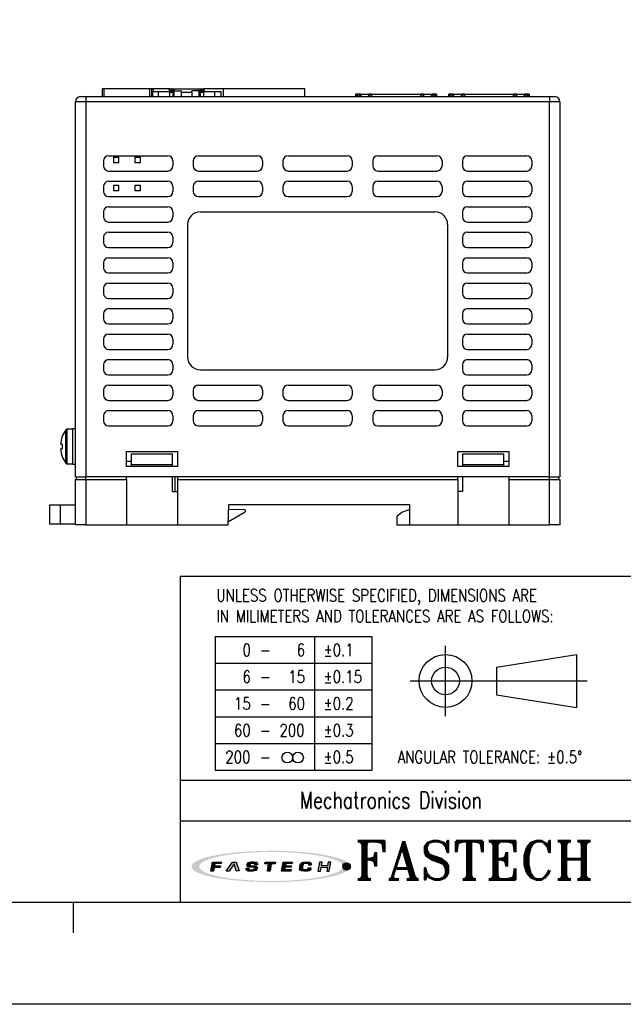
# Model space of a CAD drawing. Header units: millimetres. Extents: x 0 to 594, y 0 to 420.
# Tile 13 of 36: x 287 to 405, y 0 to 193. Entities that reach past the tile are written whole.
import ezdxf

# ---------------------------------------------------------------- set-up
doc = ezdxf.new("R2010")
doc.units = ezdxf.units.MM
for name, color, linetype in [('LAYER_2', 1, 'Continuous'), ('LAYER_4', 3, 'Continuous'), ('SHEET', 1, 'Continuous')]:
    doc.layers.add(name, color=color, linetype=linetype)
doc.styles.add('SHEET1', font='ROMANS.SHX', dxfattribs={"width": 0.8, "height": 3})
doc.styles.add('SHEET3', font='ROMANT.SHX', dxfattribs={"height": 3})

# ---------------------------------------------------------------- blocks, each defined once
blk = doc.blocks.new('AI9-BLK2')
at = {"layer": 'LAYER_4'}
h = blk.add_hatch(color=12, dxfattribs=at)
edge = h.paths.add_edge_path()
edge.add_spline(control_points=[(66.55, 0.04), (66.47, -3.47), (61.3, -5.29), (58.68, -6.3), (52.02, -8.85), (44.77, -10.01), (37.75, -11.01), (17.3, -13.9), (-3.73, -14.09), (-24.29, -12.48), (-32.92, -11.81), (-41.56, -10.77), (-50, -8.85), (-54.94, -7.73), (-60.62, -6.43), (-64.68, -3.2), (-72.98, 3.4), (-52.38, 8.29), (-49.17, 9.01), (-40.61, 10.93), (-31.83, 11.89), (-23.1, 12.57), (-12.35, 13.39), (-1.55, 13.58), (9.22, 13.28), (19.1, 13.01), (28.99, 12.31), (38.78, 10.91), (45.67, 9.92), (52.74, 8.68), (59.26, 6.13), (61.77, 5.15), (66.47, 3.35), (66.55, 0.04), (66.57, -0.81), (73.62, -0.7), (73.6, 0.04), (73.52, 3.47), (68.65, 5.38), (66.06, 6.42), (59.62, 8.99), (52.64, 10.27), (45.81, 11.35), (24.92, 14.64), (3.43, 15.05), (-17.67, 14.04), (-27.43, 13.57), (-37.19, 12.71), (-46.84, 11.15), (-53.54, 10.07), (-60.35, 8.72), (-66.65, 6.13), (-69.13, 5.11), (-73.85, 3.07), (-73.6, -0.3), (-73.35, -3.73), (-68.08, -5.64), (-65.49, -6.63), (-58.88, -9.16), (-51.78, -10.43), (-44.81, -11.49), (-34.97, -12.98), (-25.01, -13.75), (-15.06, -14.16), (5.84, -15.02), (27.14, -14.44), (47.81, -10.97), (54.18, -9.91), (60.64, -8.58), (66.64, -6.12), (69.11, -5.1), (73.53, -3.19), (73.6, 0.04), (73.62, 0.78), (66.57, 0.88), (66.55, 0.04)], knot_values=[0, 0, 0, 0, 1, 1, 1, 2, 2, 2, 3, 3, 3, 4, 4, 4, 5, 5, 5, 6, 6, 6, 7, 7, 7, 8, 8, 8, 9, 9, 9, 10, 10, 10, 11, 11, 11, 12, 12, 12, 13, 13, 13, 14, 14, 14, 15, 15, 15, 16, 16, 16, 17, 17, 17, 18, 18, 18, 19, 19, 19, 20, 20, 20, 21, 21, 21, 22, 22, 22, 23, 23, 23, 24, 24, 24, 25, 25, 25, 25], degree=3, periodic=0)
blk = doc.blocks.new('AI9-BLK1')
at = {"layer": 'LAYER_4', "color": 7}
blk.add_blockref('AI9-BLK2', (0, 0), dxfattribs=at)
blk = doc.blocks.new('AI9-BLK3')
at = {"layer": 'LAYER_2'}
for points in [[(-55.62, -4.26), (-54.05, 4.18), (-45.82, 4.14), (-46, 2.76), (-51.86, 2.78), (-52.2, 0.65), (-46.78, 0.63), (-47.03, -0.79), (-52.43, -0.79), (-53.07, -4.26)], [(-41.43, -4.23), (-35.68, 4.18), (-32.08, 4.16), (-29.54, -4.08), (-32.18, -4.07), (-34.16, 2.69), (-38.7, -4.24)], [(-5.33, 4.18), (4.29, 4.13), (4.1, 2.69), (0.39, 2.7), (-0.78, -4.23), (-3.25, -4.22), (-2.1, 2.68), (-5.61, 2.7)], [(11.44, 4.18), (19.95, 4.15), (19.77, 2.75), (13.74, 2.78), (13.37, 0.77), (19, 0.75), (18.79, -0.61), (13.1, -0.58), (12.72, -2.72), (18.69, -2.78), (18.5, -4.23), (9.92, -4.19)], [(44.98, 4.22), (43.51, -4.15), (45.99, -4.16), (46.63, -0.63), (52.32, -0.66), (51.67, -4.19), (54.08, -4.2), (55.62, 4.22), (53.12, 4.23), (52.51, 0.82), (46.85, 0.85), (47.46, 4.22)]]:
    blk.add_hatch(color=12, dxfattribs=at).paths.add_polyline_path(points)
h = blk.add_hatch(color=12, dxfattribs=at)
edge = h.paths.add_edge_path()
edge.add_spline(control_points=[(-15.18, -1.49), (-15.17, -2.88), (-16.26, -2.92), (-17.48, -2.91), (-17.73, -2.91), (-18.24, -2.91), (-18.48, -2.91), (-20.03, -2.91), (-20.43, -2.67), (-20.43, -2.11), (-20.43, -1.93), (-20.39, -1.43), (-20.39, -1.43), (-20.39, -1.43), (-22.85, -1.42), (-22.85, -1.42), (-22.85, -1.42), (-22.93, -2.33), (-22.93, -2.51), (-22.94, -3.92), (-21.29, -4.26), (-19.83, -4.26), (-19.53, -4.26), (-17.1, -4.26), (-16.88, -4.26), (-14.06, -4.27), (-12.8, -3.15), (-12.77, -1.8), (-12.77, -1.69), (-12.77, -1.1), (-12.77, -0.99), (-12.76, 0.23), (-14.1, 0.72), (-16.12, 0.73), (-16.28, 0.73), (-17.51, 0.74), (-17.69, 0.74), (-19.07, 0.74), (-19.71, 0.89), (-19.62, 1.87), (-19.53, 2.85), (-18.39, 2.89), (-17.8, 2.88), (-17.56, 2.88), (-16.49, 2.86), (-16.24, 2.86), (-15.03, 2.86), (-14.84, 2.56), (-14.84, 2.26), (-14.84, 2.08), (-14.87, 1.65), (-14.87, 1.65), (-14.87, 1.65), (-12.34, 1.64), (-12.34, 1.64), (-12.34, 1.64), (-12.31, 2.6), (-12.31, 2.81), (-12.3, 3.92), (-14.12, 4.29), (-15.71, 4.3), (-16.79, 4.3), (-17.92, 4.31), (-18.15, 4.31), (-20.37, 4.32), (-21.99, 3.64), (-22.13, 2.05), (-22.13, 1.8), (-22.14, 1.34), (-22.14, 1.07), (-22.18, -0.13), (-20.69, -0.62), (-19.2, -0.63), (-18.95, -0.63), (-17.3, -0.65), (-17.1, -0.65), (-15.53, -0.66), (-15.18, -1.05), (-15.18, -1.49)], knot_values=[0, 0, 0, 0, 1, 1, 1, 2, 2, 2, 3, 3, 3, 4, 4, 4, 5, 5, 5, 6, 6, 6, 7, 7, 7, 8, 8, 8, 9, 9, 9, 10, 10, 10, 11, 11, 11, 12, 12, 12, 13, 13, 13, 14, 14, 14, 15, 15, 15, 16, 16, 16, 17, 17, 17, 18, 18, 18, 19, 19, 19, 20, 20, 20, 21, 21, 21, 22, 22, 22, 23, 23, 23, 24, 24, 24, 25, 25, 25, 26, 26, 26, 26], degree=3, periodic=0)
h = blk.add_hatch(color=12, dxfattribs=at)
edge = h.paths.add_edge_path()
edge.add_spline(control_points=[(35.01, 1.37), (35.01, 1.37), (37.4, 1.35), (37.4, 1.35), (37.4, 1.35), (37.48, 2.05), (37.5, 2.36), (37.52, 3.09), (37.29, 4.2), (34.47, 4.21), (34.22, 4.21), (32.17, 4.22), (31.64, 4.23), (28.52, 4.26), (27.38, 2.7), (27.18, 1.52), (27.09, 0.99), (26.79, -0.63), (26.7, -1.24), (26.49, -2.64), (26.59, -4.28), (30.08, -4.3), (30.54, -4.3), (31.67, -4.32), (32.16, -4.32), (34.87, -4.33), (36.6, -3.96), (36.89, -2.28), (36.95, -1.9), (37.04, -1.14), (37.04, -1.14), (37.04, -1.14), (34.65, -1.13), (34.65, -1.13), (34.65, -1.13), (34.59, -1.59), (34.56, -1.7), (34.4, -2.49), (33.79, -2.8), (32.5, -2.79), (32.23, -2.79), (31.16, -2.8), (30.81, -2.8), (29.41, -2.79), (29.06, -2.29), (29.16, -1.43), (29.22, -1.02), (29.47, 0.68), (29.54, 1.09), (29.78, 2.5), (30.67, 2.82), (31.73, 2.84), (32.16, 2.83), (33.4, 2.83), (33.67, 2.83), (34.67, 2.82), (35.1, 2.47), (35.05, 1.94), (35.03, 1.73), (35.01, 1.37), (35.01, 1.37)], knot_values=[0, 0, 0, 0, 1, 1, 1, 2, 2, 2, 3, 3, 3, 4, 4, 4, 5, 5, 5, 6, 6, 6, 7, 7, 7, 8, 8, 8, 9, 9, 9, 10, 10, 10, 11, 11, 11, 12, 12, 12, 13, 13, 13, 14, 14, 14, 15, 15, 15, 16, 16, 16, 17, 17, 17, 18, 18, 18, 19, 19, 19, 20, 20, 20, 20], degree=3, periodic=0)
at = {"layer": 'LAYER_2', "color": 12}
for points in [[(-55.62, -4.26), (-54.05, 4.18), (-45.82, 4.14), (-46, 2.76), (-51.86, 2.78), (-52.2, 0.65), (-46.78, 0.63), (-47.03, -0.79), (-52.43, -0.79), (-53.07, -4.26)], [(-41.43, -4.23), (-35.68, 4.18), (-32.08, 4.16), (-29.54, -4.08), (-32.18, -4.07), (-34.16, 2.69), (-38.7, -4.24)], [(-5.33, 4.18), (4.29, 4.13), (4.1, 2.69), (0.39, 2.7), (-0.78, -4.23), (-3.25, -4.22), (-2.1, 2.68), (-5.61, 2.7)], [(11.44, 4.18), (19.95, 4.15), (19.77, 2.75), (13.74, 2.78), (13.37, 0.77), (19, 0.75), (18.79, -0.61), (13.1, -0.58), (12.72, -2.72), (18.69, -2.78), (18.5, -4.23), (9.92, -4.19)], [(44.98, 4.22), (43.51, -4.15), (45.99, -4.16), (46.63, -0.63), (52.32, -0.66), (51.67, -4.19), (54.08, -4.2), (55.62, 4.22), (53.12, 4.23), (52.51, 0.82), (46.85, 0.85), (47.46, 4.22)]]:
    blk.add_lwpolyline(points, close=True, dxfattribs=at)
for points, knots in [([(-15.18, -1.49), (-15.17, -2.88), (-16.26, -2.92), (-17.48, -2.91), (-17.73, -2.91), (-18.24, -2.91), (-18.48, -2.91), (-20.03, -2.91), (-20.43, -2.67), (-20.43, -2.11), (-20.43, -1.93), (-20.39, -1.43), (-20.39, -1.43), (-20.39, -1.43), (-22.85, -1.42), (-22.85, -1.42), (-22.85, -1.42), (-22.93, -2.33), (-22.93, -2.51), (-22.94, -3.92), (-21.29, -4.26), (-19.83, -4.26), (-19.53, -4.26), (-17.1, -4.26), (-16.88, -4.26), (-14.06, -4.27), (-12.8, -3.15), (-12.77, -1.8), (-12.77, -1.69), (-12.77, -1.1), (-12.77, -0.99), (-12.76, 0.23), (-14.1, 0.72), (-16.12, 0.73), (-16.28, 0.73), (-17.51, 0.74), (-17.69, 0.74), (-19.07, 0.74), (-19.71, 0.89), (-19.62, 1.87), (-19.53, 2.85), (-18.39, 2.89), (-17.8, 2.88), (-17.56, 2.88), (-16.49, 2.86), (-16.24, 2.86), (-15.03, 2.86), (-14.84, 2.56), (-14.84, 2.26), (-14.84, 2.08), (-14.87, 1.65), (-14.87, 1.65), (-14.87, 1.65), (-12.34, 1.64), (-12.34, 1.64), (-12.34, 1.64), (-12.31, 2.6), (-12.31, 2.81), (-12.3, 3.92), (-14.12, 4.29), (-15.71, 4.3), (-16.79, 4.3), (-17.92, 4.31), (-18.15, 4.31), (-20.37, 4.32), (-21.99, 3.64), (-22.13, 2.05), (-22.13, 1.8), (-22.14, 1.34), (-22.14, 1.07), (-22.18, -0.13), (-20.69, -0.62), (-19.2, -0.63), (-18.95, -0.63), (-17.3, -0.65), (-17.1, -0.65), (-15.53, -0.66), (-15.18, -1.05), (-15.18, -1.49)], [0, 0, 0, 0, 1, 1, 1, 2, 2, 2, 3, 3, 3, 4, 4, 4, 5, 5, 5, 6, 6, 6, 7, 7, 7, 8, 8, 8, 9, 9, 9, 10, 10, 10, 11, 11, 11, 12, 12, 12, 13, 13, 13, 14, 14, 14, 15, 15, 15, 16, 16, 16, 17, 17, 17, 18, 18, 18, 19, 19, 19, 20, 20, 20, 21, 21, 21, 22, 22, 22, 23, 23, 23, 24, 24, 24, 25, 25, 25, 26, 26, 26, 26]), ([(35.01, 1.37), (35.01, 1.37), (37.4, 1.35), (37.4, 1.35), (37.4, 1.35), (37.48, 2.05), (37.5, 2.36), (37.52, 3.09), (37.29, 4.2), (34.47, 4.21), (34.22, 4.21), (32.17, 4.22), (31.64, 4.23), (28.52, 4.26), (27.38, 2.7), (27.18, 1.52), (27.09, 0.99), (26.79, -0.63), (26.7, -1.24), (26.49, -2.64), (26.59, -4.28), (30.08, -4.3), (30.54, -4.3), (31.67, -4.32), (32.16, -4.32), (34.87, -4.33), (36.6, -3.96), (36.89, -2.28), (36.95, -1.9), (37.04, -1.14), (37.04, -1.14), (37.04, -1.14), (34.65, -1.13), (34.65, -1.13), (34.65, -1.13), (34.59, -1.59), (34.56, -1.7), (34.4, -2.49), (33.79, -2.8), (32.5, -2.79), (32.23, -2.79), (31.16, -2.8), (30.81, -2.8), (29.41, -2.79), (29.06, -2.29), (29.16, -1.43), (29.22, -1.02), (29.47, 0.68), (29.54, 1.09), (29.78, 2.5), (30.67, 2.82), (31.73, 2.84), (32.16, 2.83), (33.4, 2.83), (33.67, 2.83), (34.67, 2.82), (35.1, 2.47), (35.05, 1.94), (35.03, 1.73), (35.01, 1.37), (35.01, 1.37)], [0, 0, 0, 0, 1, 1, 1, 2, 2, 2, 3, 3, 3, 4, 4, 4, 5, 5, 5, 6, 6, 6, 7, 7, 7, 8, 8, 8, 9, 9, 9, 10, 10, 10, 11, 11, 11, 12, 12, 12, 13, 13, 13, 14, 14, 14, 15, 15, 15, 16, 16, 16, 17, 17, 17, 18, 18, 18, 19, 19, 19, 20, 20, 20, 20])]:
    blk.add_open_spline(points, degree=3, knots=knots, dxfattribs=at)

msp = doc.modelspace()

# ---------------------------------------------------------------- hatches: boundary and pattern name
h = msp.add_hatch(color=1)
edge = h.paths.add_edge_path()
edge.add_arc((350.6547, 27.0526), 0.7263, 0, 360)

# ---------------------------------------------------------------- linework, layer by layer
for p, q in [((298.4768, 178.0952), (299.4768, 178.0952)), ((299.4768, 178.0952), (390.4768, 178.0952)), ((299.4768, 178.0952), (299.4768, 177.0952)), ((303.0768, 179.5952), (302.7768, 179.5952)), ((302.7768, 178.0952), (302.7768, 179.5952)), ((312.0768, 179.5952), (303.0768, 179.5952)), ((303.0768, 178.0952), (303.0768, 179.5952)), ((312.3768, 179.5952), (312.0768, 179.5952)), ((312.0768, 178.0952), (312.0768, 179.5952)), ((312.3768, 179.5952), (312.3768, 178.0952)), ((312.7767, 179.5952), (312.3768, 179.5952)), ((312.5768, 179.0952), (312.5768, 178.0952)), ((312.5768, 179.0952), (313.7768, 179.0952)), ((312.7767, 179.0952), (312.7767, 179.5952)), ((316.0518, 179.5952), (312.7767, 179.5952)), ((313.7768, 178.0952), (313.7768, 179.0952)), ((313.7768, 179.0952), (315.9268, 179.0952)), ((315.8518, 179.3952), (316.0518, 179.5952)), ((315.8518, 179.3952), (315.8518, 179.2952)), ((315.8518, 179.2952), (316.5518, 179.2952)), ((315.8518, 179.2952), (315.8518, 179.0952)), ((315.9268, 179.0952), (315.9268, 178.0952)), ((315.9268, 179.0952), (316.6518, 179.0952)), ((315.9268, 178.9952), (316.6518, 178.9952)), ((316.0518, 179.5952), (316.1518, 179.5952)), ((316.5518, 179.2952), (316.1518, 179.5952)), ((316.5518, 179.2952), (316.6518, 179.2202)), ((316.6518, 179.0952), (316.6518, 179.2202)), ((316.6518, 179.2202), (316.8518, 179.2202)), ((316.6518, 178.9952), (316.6518, 179.0952)), ((316.6518, 178.0952), (316.6518, 178.9952)), ((316.8518, 179.2202), (316.8518, 179.5952)), ((316.8518, 179.5952), (321.7018, 179.5952)), ((316.8518, 179.2202), (318.2768, 179.2202)), ((316.8518, 178.0952), (316.8518, 179.2202)), ((318.2768, 178.9952), (318.2768, 179.2202)), ((318.2768, 178.9952), (320.2768, 178.9952)), ((318.2768, 178.0952), (318.2768, 178.9952)), ((321.7018, 179.2202), (320.2768, 179.2202)), ((320.2768, 178.9952), (320.2768, 179.2202)), ((320.2768, 178.9952), (320.2768, 178.0952)), ((321.7018, 179.2202), (321.7018, 179.5952)), ((321.9018, 179.2202), (321.7018, 179.2202)), ((321.7018, 179.2202), (321.7018, 178.0952)), ((321.9018, 179.2202), (322.0018, 179.2952)), ((321.9018, 179.2202), (321.9018, 179.0952)), ((321.9018, 179.0952), (321.9018, 178.9952)), ((321.9018, 179.0952), (322.6268, 179.0952)), ((321.9018, 178.9952), (322.6268, 178.9952)), ((321.9018, 178.9952), (321.9018, 178.0952)), ((322.4018, 179.5952), (322.0018, 179.2952)), ((322.0018, 179.2952), (322.7018, 179.2952)), ((322.4018, 179.5952), (322.5018, 179.5952)), ((322.7018, 179.3952), (322.5018, 179.5952)), ((326.4768, 179.5952), (322.5582, 179.5952)), ((322.6268, 178.0952), (322.6268, 179.0952)), ((322.6268, 179.0952), (324.7768, 179.0952)), ((322.7018, 179.3952), (322.7018, 179.2952)), ((322.7018, 179.2952), (322.7018, 179.0952)), ((324.7768, 179.0952), (324.7768, 178.0952)), ((324.7768, 179.0952), (325.9768, 179.0952)), ((325.9768, 179.0952), (325.9768, 178.0952)), ((326.4768, 179.5952), (326.4768, 178.0952)), ((342.4768, 179.5952), (326.4768, 179.5952)), ((342.4768, 178.0952), (342.4768, 179.5952)), ((353.3912, 178.5952), (352.4768, 178.5952)), ((352.4768, 178.0952), (352.4768, 178.5952)), ((352.6434, 178.0952), (352.8961, 178.4288)), ((352.6546, 178.4174), (353.4321, 178.4174)), ((352.6546, 178.0952), (352.6546, 178.4174)), ((352.6546, 178.2703), (352.7696, 178.4174)), ((352.7308, 178.0952), (352.7308, 178.2085)), ((353.4388, 178.3381), (353.196, 178.0952)), ((353.3912, 178.4936), (353.3912, 178.5952)), ((353.3912, 178.5952), (353.4156, 178.5952)), ((353.3912, 178.4936), (353.4156, 178.4936)), ((353.4156, 178.5952), (353.4156, 178.4936)), ((353.4156, 178.5952), (355.0177, 178.5952)), ((353.4626, 178.0952), (353.4286, 178.5128)), ((355.0047, 178.5128), (353.4286, 178.5128)), ((353.4286, 178.5128), (353.4286, 178.4583)), ((354.975, 178.0952), (355.0047, 178.4583)), ((355.0014, 178.4174), (355.5502, 178.4174)), ((355.0047, 178.4583), (355.0047, 178.5128)), ((355.0177, 178.5952), (355.0177, 178.4936)), ((355.0177, 178.5952), (355.0422, 178.5952)), ((355.0177, 178.4936), (355.0422, 178.4936)), ((355.0422, 178.5952), (355.0422, 178.4936)), ((355.5502, 178.5952), (355.0422, 178.5952)), ((355.5502, 178.5952), (355.5502, 178.0952)), ((355.5502, 178.5952), (365.2022, 178.5952)), ((365.2022, 178.0952), (365.2022, 178.5952)), ((365.7102, 178.5952), (365.2022, 178.5952)), ((365.2022, 178.4174), (365.7511, 178.4174)), ((365.7102, 178.4936), (365.7102, 178.5952)), ((365.7102, 178.5952), (365.7346, 178.5952)), ((365.7102, 178.4936), (365.7346, 178.4936)), ((365.7346, 178.5952), (365.7346, 178.4936)), ((365.7346, 178.5952), (367.3367, 178.5952)), ((365.7816, 178.0952), (365.7476, 178.5128)), ((367.3237, 178.5128), (365.7476, 178.5128)), ((365.7476, 178.5128), (365.7476, 178.4583)), ((367.294, 178.0952), (367.3237, 178.4583)), ((367.5564, 178.0952), (367.3138, 178.3377)), ((367.3204, 178.4174), (368.0978, 178.4174)), ((367.3237, 178.4583), (367.3237, 178.5128)), ((367.3367, 178.5952), (367.3367, 178.4936)), ((367.3367, 178.5952), (367.3612, 178.5952)), ((367.3367, 178.4936), (367.3612, 178.4936)), ((367.3612, 178.4936), (367.3612, 178.5952)), ((368.2756, 178.5952), (367.3612, 178.5952)), ((368.0216, 178.4174), (368.0216, 178.3594)), ((368.0216, 178.1874), (368.0216, 178.0952)), ((368.0978, 178.4174), (368.0978, 178.0952)), ((368.2756, 178.5952), (368.2756, 178.0952)), ((371.5924, 178.5952), (370.678, 178.5952)), ((370.678, 178.0952), (370.678, 178.5952)), ((370.8558, 178.1099), (371.0973, 178.4288)), ((370.8558, 178.4174), (371.6333, 178.4174)), ((370.8558, 178.0952), (370.8558, 178.4174)), ((370.8558, 178.2703), (370.9708, 178.4174)), ((370.932, 178.0952), (370.932, 178.2085)), ((371.64, 178.3381), (371.3972, 178.0952)), ((371.5924, 178.4936), (371.5924, 178.5952)), ((371.5924, 178.5952), (371.6168, 178.5952)), ((371.5924, 178.4936), (371.6168, 178.4936)), ((371.6168, 178.5952), (371.6168, 178.4936)), ((371.6168, 178.5952), (373.2189, 178.5952)), ((371.6638, 178.0952), (371.6298, 178.5128)), ((373.2059, 178.5128), (371.6298, 178.5128)), ((371.6298, 178.5128), (371.6298, 178.4583)), ((373.1762, 178.0952), (373.2059, 178.4583)), ((373.2026, 178.4174), (373.7514, 178.4174)), ((373.2059, 178.4583), (373.2059, 178.5128)), ((373.2189, 178.5952), (373.2189, 178.4936)), ((373.2189, 178.5952), (373.2434, 178.5952)), ((373.2189, 178.4936), (373.2434, 178.4936)), ((373.2434, 178.5952), (373.2434, 178.4936)), ((373.7514, 178.5952), (373.2434, 178.5952)), ((373.7514, 178.5952), (373.7514, 178.0952)), ((373.7514, 178.5952), (383.4034, 178.5952)), ((383.4034, 178.0952), (383.4034, 178.5952)), ((383.9114, 178.5952), (383.4034, 178.5952)), ((383.4034, 178.4174), (383.9523, 178.4174)), ((383.9114, 178.4936), (383.9114, 178.5952)), ((383.9114, 178.5952), (383.9358, 178.5952)), ((383.9114, 178.4936), (383.9358, 178.4936)), ((383.9358, 178.5952), (383.9358, 178.4936)), ((383.9358, 178.5952), (385.5379, 178.5952)), ((383.9828, 178.0952), (383.9488, 178.5128)), ((385.5249, 178.5128), (383.9488, 178.5128)), ((383.9488, 178.5128), (383.9488, 178.4583)), ((385.4952, 178.0952), (385.5249, 178.4583)), ((385.7576, 178.0952), (385.515, 178.3377)), ((385.5216, 178.4174), (386.299, 178.4174)), ((385.5249, 178.4583), (385.5249, 178.5128)), ((385.5379, 178.5952), (385.5379, 178.4936)), ((385.5379, 178.5952), (385.5624, 178.5952)), ((385.5379, 178.4936), (385.5624, 178.4936)), ((385.5624, 178.4936), (385.5624, 178.5952)), ((386.4768, 178.5952), (385.5624, 178.5952)), ((386.2228, 178.4174), (386.2228, 178.3594)), ((386.2228, 178.1874), (386.2228, 178.0952)), ((386.299, 178.4174), (386.299, 178.0952)), ((386.4768, 178.5952), (386.4768, 178.0952)), ((390.4768, 178.0952), (391.4768, 178.0952)), ((390.4768, 178.0952), (390.4768, 177.0952)), ((299.4768, 177.0952), (297.4768, 177.0952)), ((297.4768, 103.4952), (297.4768, 177.0952)), ((299.4768, 177.0952), (299.4768, 103.4952)), ((390.4768, 177.0952), (299.4768, 177.0952)), ((392.4768, 177.0952), (390.4768, 177.0952)), ((390.4768, 103.4952), (390.4768, 177.0952)), ((392.4768, 177.0952), (392.4768, 103.4952)), ((303.9767, 166.4952), (315.5768, 166.4952)), ((304.9418, 166.2302), (304.9418, 165.1602)), ((304.9418, 166.2302), (306.0118, 166.2302)), ((306.0118, 165.1602), (306.0118, 166.2302)), ((309.1418, 166.2302), (309.1418, 165.1602)), ((309.1418, 166.2302), (310.2118, 166.2302)), ((310.2118, 165.1602), (310.2118, 166.2302)), ((321.5768, 166.4952), (333.1768, 166.4952)), ((339.1768, 166.4952), (350.7768, 166.4952)), ((356.7768, 166.4952), (368.3768, 166.4952)), ((374.3768, 166.4952), (385.9768, 166.4952)), ((302.9768, 165.4952), (302.9768, 164.4952)), ((304.9418, 165.1602), (306.0118, 165.1602)), ((309.1418, 165.1602), (310.2118, 165.1602)), ((316.5768, 165.4952), (316.5768, 164.4952)), ((320.5768, 165.4952), (320.5768, 164.4952)), ((334.1768, 165.4952), (334.1768, 164.4952)), ((338.1768, 165.4952), (338.1768, 164.4952)), ((351.7768, 165.4952), (351.7768, 164.4952)), ((355.7768, 165.4952), (355.7768, 164.4952)), ((369.3768, 165.4952), (369.3768, 164.4952)), ((373.3768, 165.4952), (373.3768, 164.4952)), ((386.9768, 165.4952), (386.9768, 164.4952)), ((303.9767, 163.4952), (315.5768, 163.4952)), ((321.5768, 163.4952), (333.1768, 163.4952)), ((339.1768, 163.4952), (350.7768, 163.4952)), ((356.7768, 163.4952), (368.3768, 163.4952)), ((374.3768, 163.4952), (385.9768, 163.4952)), ((302.9768, 160.4952), (302.9768, 159.4952)), ((303.9767, 161.4952), (315.5768, 161.4952)), ((304.9418, 160.7302), (304.9418, 159.6602)), ((304.9418, 160.7302), (306.0118, 160.7302)), ((306.0118, 159.6602), (306.0118, 160.7302)), ((309.1418, 160.7302), (309.1418, 159.6602)), ((309.1418, 160.7302), (310.2118, 160.7302)), ((310.2118, 159.6602), (310.2118, 160.7302)), ((316.5768, 160.4952), (316.5768, 159.4952)), ((320.5768, 160.4952), (320.5768, 159.4952)), ((321.5768, 161.4952), (333.1768, 161.4952)), ((334.1768, 160.4952), (334.1768, 159.4952)), ((338.1768, 160.4952), (338.1768, 159.4952)), ((339.1768, 161.4952), (350.7768, 161.4952)), ((351.7768, 160.4952), (351.7768, 159.4952)), ((355.7768, 160.4952), (355.7768, 159.4952)), ((356.7768, 161.4952), (368.3768, 161.4952)), ((369.3768, 160.4952), (369.3768, 159.4952)), ((373.3768, 160.4952), (373.3768, 159.4952)), ((374.3768, 161.4952), (385.9768, 161.4952)), ((386.9768, 160.4952), (386.9768, 159.4952)), ((303.9767, 158.4952), (315.5768, 158.4952)), ((304.9418, 159.6602), (306.0118, 159.6602)), ((309.1418, 159.6602), (310.2118, 159.6602)), ((321.5768, 158.4952), (333.1768, 158.4952)), ((339.1768, 158.4952), (350.7768, 158.4952)), ((356.7768, 158.4952), (368.3768, 158.4952)), ((374.3768, 158.4952), (385.9768, 158.4952)), ((303.9767, 156.4952), (315.5768, 156.4952)), ((374.3768, 156.4952), (385.9768, 156.4952)), ((302.9768, 155.4952), (302.9768, 154.4952)), ((316.5768, 155.4952), (316.5768, 154.4952)), ((321.9768, 155.4952), (367.9768, 155.4952)), ((373.3768, 155.4952), (373.3768, 154.4952)), ((386.9768, 155.4952), (386.9768, 154.4952)), ((303.9767, 153.4952), (315.5768, 153.4952)), ((319.4768, 152.9952), (319.4768, 126.9952)), ((370.4768, 152.9952), (370.4768, 126.9952)), ((374.3768, 153.4952), (385.9768, 153.4952)), ((303.9767, 151.4952), (315.5768, 151.4952)), ((374.3768, 151.4952), (385.9768, 151.4952)), ((302.9768, 150.4952), (302.9768, 149.4952)), ((316.5768, 150.4952), (316.5768, 149.4952)), ((373.3768, 150.4952), (373.3768, 149.4952)), ((386.9768, 150.4952), (386.9768, 149.4952)), ((303.9767, 148.4952), (315.5768, 148.4952)), ((374.3768, 148.4952), (385.9768, 148.4952)), ((302.9768, 145.4952), (302.9768, 144.4952)), ((303.9767, 146.4952), (315.5768, 146.4952)), ((316.5768, 145.4952), (316.5768, 144.4952)), ((373.3768, 145.4952), (373.3768, 144.4952)), ((374.3768, 146.4952), (385.9768, 146.4952)), ((386.9768, 145.4952), (386.9768, 144.4952)), ((303.9767, 143.4952), (315.5768, 143.4952)), ((374.3768, 143.4952), (385.9768, 143.4952)), ((303.9767, 141.4952), (315.5768, 141.4952)), ((374.3768, 141.4952), (385.9768, 141.4952)), ((302.9768, 140.4952), (302.9768, 139.4952)), ((316.5768, 140.4952), (316.5768, 139.4952)), ((373.3768, 140.4952), (373.3768, 139.4952)), ((386.9768, 140.4952), (386.9768, 139.4952)), ((303.9767, 138.4952), (315.5768, 138.4952)), ((374.3768, 138.4952), (385.9768, 138.4952)), ((302.9768, 135.4952), (302.9768, 134.4952)), ((303.9767, 136.4952), (315.5768, 136.4952)), ((316.5768, 135.4952), (316.5768, 134.4952)), ((373.3768, 135.4952), (373.3768, 134.4952)), ((374.3768, 136.4952), (385.9768, 136.4952)), ((386.9768, 135.4952), (386.9768, 134.4952)), ((303.9767, 133.4952), (315.5768, 133.4952)), ((374.3768, 133.4952), (385.9768, 133.4952)), ((303.9767, 131.4952), (315.5768, 131.4952)), ((374.3768, 131.4952), (385.9768, 131.4952)), ((302.9768, 130.4952), (302.9768, 129.4952)), ((316.5768, 130.4952), (316.5768, 129.4952)), ((373.3768, 130.4952), (373.3768, 129.4952)), ((386.9768, 130.4952), (386.9768, 129.4952)), ((303.9767, 128.4952), (315.5768, 128.4952)), ((374.3768, 128.4952), (385.9768, 128.4952)), ((303.9767, 126.4952), (315.5768, 126.4952)), ((374.3768, 126.4952), (385.9768, 126.4952)), ((302.9768, 125.4952), (302.9768, 124.4952)), ((316.5768, 125.4952), (316.5768, 124.4952)), ((321.9768, 124.4952), (367.9768, 124.4952)), ((373.3768, 125.4952), (373.3768, 124.4952)), ((386.9768, 125.4952), (386.9768, 124.4952)), ((303.9767, 123.4952), (315.5768, 123.4952)), ((374.3768, 123.4952), (385.9768, 123.4952)), ((302.9768, 120.4952), (302.9768, 119.4952)), ((303.9767, 121.4952), (315.5768, 121.4952)), ((316.5768, 120.4952), (316.5768, 119.4952)), ((320.5768, 120.4952), (320.5768, 119.4952)), ((321.5768, 121.4952), (333.1768, 121.4952)), ((334.1768, 120.4952), (334.1768, 119.4952)), ((338.1768, 120.4952), (338.1768, 119.4952)), ((339.1768, 121.4952), (350.7768, 121.4952)), ((351.7768, 120.4952), (351.7768, 119.4952)), ((355.7768, 120.4952), (355.7768, 119.4952)), ((356.7768, 121.4952), (368.3768, 121.4952)), ((369.3768, 120.4952), (369.3768, 119.4952)), ((373.3768, 120.4952), (373.3768, 119.4952)), ((374.3768, 121.4952), (385.9768, 121.4952)), ((386.9768, 120.4952), (386.9768, 119.4952)), ((303.9767, 118.4952), (315.5768, 118.4952)), ((321.5768, 118.4952), (333.1768, 118.4952)), ((339.1768, 118.4952), (350.7768, 118.4952)), ((356.7768, 118.4952), (368.3768, 118.4952)), ((374.3768, 118.4952), (385.9768, 118.4952)), ((303.9767, 116.4952), (315.5768, 116.4952)), ((321.5768, 116.4952), (333.1768, 116.4952)), ((339.1768, 116.4952), (350.7768, 116.4952)), ((356.7768, 116.4952), (368.3768, 116.4952)), ((374.3768, 116.4952), (385.9768, 116.4952)), ((302.9768, 115.4952), (302.9768, 114.4952)), ((316.5768, 115.4952), (316.5768, 114.4952)), ((320.5768, 115.4952), (320.5768, 114.4952)), ((334.1768, 115.4952), (334.1768, 114.4952)), ((338.1768, 115.4952), (338.1768, 114.4952)), ((351.7768, 115.4952), (351.7768, 114.4952)), ((355.7768, 115.4952), (355.7768, 114.4952)), ((369.3768, 115.4952), (369.3768, 114.4952)), ((373.3768, 115.4952), (373.3768, 114.4952)), ((386.9768, 115.4952), (386.9768, 114.4952)), ((295.565, 109.4452), (295.565, 112.7154)), ((296.9767, 112.8742), (295.8746, 112.8742)), ((295.8746, 109.4452), (295.8746, 112.8742)), ((296.9767, 110.177), (296.9767, 112.9952)), ((296.9767, 112.9952), (297.4768, 112.9952)), ((303.9767, 113.4952), (315.5768, 113.4952)), ((321.5768, 113.4952), (333.1768, 113.4952)), ((339.1768, 113.4952), (350.7768, 113.4952)), ((356.7768, 113.4952), (368.3768, 113.4952)), ((374.3768, 113.4952), (385.9768, 113.4952)), ((296.9767, 109.4452), (296.9767, 110.177)), ((295.565, 106.1751), (295.565, 109.4452)), ((295.8746, 106.0162), (295.8746, 109.4452)), ((296.9767, 108.7134), (296.9767, 109.4452)), ((296.9767, 105.8952), (296.9767, 108.7134)), ((307.4768, 105.4952), (307.4768, 108.4952)), ((307.4768, 108.4952), (317.4768, 108.4952)), ((317.4768, 108.4952), (317.4768, 105.4952)), ((372.4768, 105.4952), (372.4768, 108.4952)), ((372.4768, 108.4952), (382.4768, 108.4952)), ((382.4768, 108.4952), (382.4768, 105.4952)), ((308.4768, 106.4952), (307.4768, 106.4952)), ((308.4768, 105.8952), (308.4768, 107.9952)), ((308.4768, 107.9952), (316.4768, 107.9952)), ((316.4768, 105.8952), (316.4768, 107.9952)), ((373.4768, 105.8952), (373.4768, 107.9952)), ((373.4768, 107.9952), (381.4768, 107.9952)), ((381.4768, 105.8952), (381.4768, 107.9952)), ((382.4768, 106.4952), (381.4768, 106.4952)), ((295.8746, 106.0162), (296.9767, 106.0162)), ((297.4768, 105.8952), (296.9767, 105.8952)), ((317.4768, 105.4952), (307.4768, 105.4952)), ((308.4768, 105.8952), (316.4768, 105.8952)), ((308.4768, 105.4952), (308.4768, 105.8952)), ((316.4768, 105.4952), (316.4768, 105.8952)), ((382.4768, 105.4952), (372.4768, 105.4952)), ((373.4768, 105.8952), (381.4768, 105.8952)), ((373.4768, 105.4952), (373.4768, 105.8952)), ((381.4768, 105.4952), (381.4768, 105.8952)), ((297.4768, 103.4952), (299.4768, 103.4952)), ((297.4768, 94.0952), (297.4768, 102.9952)), ((297.4768, 102.9952), (299.4768, 102.9952)), ((297.6768, 102.9952), (297.6768, 103.4952)), ((299.4768, 102.9952), (299.4768, 103.4952)), ((390.4768, 103.4952), (299.4768, 103.4952)), ((299.4768, 102.9952), (299.4768, 94.0952)), ((299.4768, 102.9952), (307.4768, 102.9952)), ((307.4768, 102.9952), (307.4768, 103.4952)), ((307.4768, 102.9952), (307.4768, 94.0952)), ((316.4768, 100.5952), (316.4768, 103.4952)), ((316.9768, 103.4952), (316.9768, 100.5952)), ((317.4768, 103.4952), (317.4768, 102.9952)), ((317.4768, 102.9952), (317.4768, 94.0952)), ((317.4768, 102.9952), (372.4768, 102.9952)), ((372.4768, 102.9952), (372.4768, 103.4952)), ((372.4768, 102.9952), (372.4768, 94.0952)), ((373.4768, 100.5952), (373.4768, 103.4952)), ((382.4768, 103.4952), (382.4768, 102.9952)), ((382.4768, 102.9952), (382.4768, 94.0952)), ((382.4768, 102.9952), (390.4768, 102.9952)), ((390.4768, 102.9952), (390.4768, 103.4952)), ((390.4768, 103.4952), (392.4768, 103.4952)), ((390.4768, 94.0952), (390.4768, 102.9952)), ((390.4768, 102.9952), (392.4768, 102.9952)), ((392.2768, 102.9952), (392.2768, 103.4952)), ((392.4768, 102.9952), (392.4768, 94.0952)), ((316.4768, 100.5952), (317.4768, 100.5952)), ((373.4768, 100.5952), (372.4768, 100.5952)), ((292.4768, 94.1952), (292.4768, 97.9952)), ((292.4768, 97.9952), (294.4768, 97.9952)), ((294.4768, 97.9952), (294.4768, 94.1952)), ((294.4768, 97.9952), (297.4768, 97.9952)), ((327.4371, 94.0952), (327.5768, 98.0952)), ((327.4583, 94.7042), (330.7768, 96.6201)), ((327.5733, 97.9952), (327.5768, 97.9952)), ((327.5768, 98.0952), (362.9768, 98.0952)), ((327.5768, 97.0952), (327.5768, 97.9952)), ((330.7768, 97.0394), (327.5768, 97.0952)), ((330.7768, 97.0394), (330.7768, 96.6201)), ((361.4768, 96.5952), (362.9768, 97.0952)), ((362.9768, 98.0952), (362.9768, 94.0952)), ((360.4768, 95.7952), (361.4768, 96.5952)), ((360.4768, 95.7952), (360.4768, 94.0952)), ((294.4768, 94.1952), (292.4768, 94.1952)), ((297.4768, 94.1952), (294.4768, 94.1952)), ((299.4768, 94.0952), (297.4768, 94.0952)), ((299.4768, 94.0952), (307.4768, 94.0952)), ((307.4768, 94.0952), (317.4768, 94.0952)), ((317.4768, 94.0952), (327.4371, 94.0952)), ((360.4768, 94.0952), (362.9768, 94.0952)), ((362.9768, 94.0952), (372.4768, 94.0952)), ((372.4768, 94.0952), (382.4768, 94.0952)), ((382.4768, 94.0952), (390.4768, 94.0952)), ((392.4768, 94.0952), (390.4768, 94.0952))]:
    msp.add_line(p, q)
at = {"color": 4}
msp.add_line((297, 20), (297, 14), dxfattribs=at)
at = {"color": 6}
msp.add_lwpolyline([(0, 420), (594, 420), (594, 0), (0, 0)], close=True, dxfattribs=at)
at = {"color": 4}
msp.add_lwpolyline([(20, 400), (574, 400), (574, 20), (20, 20)], close=True, dxfattribs=at)
at = {"flags": 128}
for points in [[(294.8762, 109.8801), (294.8142, 109.8861), (294.7582, 109.8915), (294.7083, 109.8963), (294.6646, 109.9005), (294.627, 109.9041), (294.5957, 109.9072), (294.5706, 109.9096), (294.5518, 109.9114)], [(294.5518, 108.9791), (294.5706, 108.9809), (294.5957, 108.9833), (294.627, 108.9863), (294.6646, 108.9899), (294.7083, 108.9942), (294.7582, 108.999), (294.8142, 109.0044), (294.8762, 109.0103)]]:
    msp.add_lwpolyline(points, dxfattribs=at)
at = {"color": 1}
msp.add_circle((350.6547, 27.0526), 0.7263, dxfattribs=at)
for centre, radius, start, end in [((298.4768, 177.0952), 1, 90, 180), ((391.4768, 177.0952), 1, 0, 90), ((303.9768, 165.4952), 1, 90, 180), ((315.5768, 165.4952), 1, 0, 90), ((321.5768, 165.4952), 1, 90, 180), ((333.1768, 165.4952), 1, 0, 90), ((339.1768, 165.4952), 1, 90, 180), ((350.7768, 165.4952), 1, 0, 90), ((356.7768, 165.4952), 1, 90, 180), ((368.3768, 165.4952), 1, 0, 90), ((374.3768, 165.4952), 1, 90, 180), ((385.9768, 165.4952), 1, 0, 90), ((303.9768, 164.4952), 1, 180, 270), ((315.5768, 164.4952), 1, 270, 0), ((321.5768, 164.4952), 1, 180, 270), ((333.1768, 164.4952), 1, 270, 0), ((339.1768, 164.4952), 1, 180, 270), ((350.7768, 164.4952), 1, 270, 0), ((356.7768, 164.4952), 1, 180, 270), ((368.3768, 164.4952), 1, 270, 0), ((374.3768, 164.4952), 1, 180, 270), ((385.9768, 164.4952), 1, 270, 0), ((303.9768, 160.4952), 1, 90, 180), ((315.5768, 160.4952), 1, 0, 90), ((321.5768, 160.4952), 1, 90, 180), ((333.1768, 160.4952), 1, 0, 90), ((339.1768, 160.4952), 1, 90, 180), ((350.7768, 160.4952), 1, 0, 90), ((356.7768, 160.4952), 1, 90, 180), ((368.3768, 160.4952), 1, 0, 90), ((374.3768, 160.4952), 1, 90, 180), ((385.9768, 160.4952), 1, 0, 90), ((303.9768, 159.4952), 1, 180, 270), ((315.5768, 159.4952), 1, 270, 0), ((321.5768, 159.4952), 1, 180, 270), ((333.1768, 159.4952), 1, 270, 0), ((339.1768, 159.4952), 1, 180, 270), ((350.7768, 159.4952), 1, 270, 0), ((356.7768, 159.4952), 1, 180, 270), ((368.3768, 159.4952), 1, 270, 0), ((374.3768, 159.4952), 1, 180, 270), ((385.9768, 159.4952), 1, 270, 0), ((303.9768, 155.4952), 1, 90, 180), ((315.5768, 155.4952), 1, 0, 90), ((374.3768, 155.4952), 1, 90, 180), ((385.9768, 155.4952), 1, 0, 90), ((321.9768, 152.9952), 2.5, 90, 180), ((367.9768, 152.9952), 2.5, 0, 90), ((303.9768, 154.4952), 1, 180, 270), ((315.5768, 154.4952), 1, 270, 0), ((374.3768, 154.4952), 1, 180, 270), ((385.9768, 154.4952), 1, 270, 0), ((303.9768, 150.4952), 1, 90, 180), ((315.5768, 150.4952), 1, 0, 90), ((374.3768, 150.4952), 1, 90, 180), ((385.9768, 150.4952), 1, 0, 90), ((303.9768, 149.4952), 1, 180, 270), ((315.5768, 149.4952), 1, 270, 0), ((374.3768, 149.4952), 1, 180, 270), ((385.9768, 149.4952), 1, 270, 0), ((303.9768, 145.4952), 1, 90, 180), ((315.5768, 145.4952), 1, 0, 90), ((374.3768, 145.4952), 1, 90, 180), ((385.9768, 145.4952), 1, 0, 90), ((303.9768, 144.4952), 1, 180, 270), ((315.5768, 144.4952), 1, 270, 0), ((374.3768, 144.4952), 1, 180, 270), ((385.9768, 144.4952), 1, 270, 0), ((303.9768, 140.4952), 1, 90, 180), ((315.5768, 140.4952), 1, 0, 90), ((374.3768, 140.4952), 1, 90, 180), ((385.9768, 140.4952), 1, 0, 90), ((303.9768, 139.4952), 1, 180, 270), ((315.5768, 139.4952), 1, 270, 0), ((374.3768, 139.4952), 1, 180, 270), ((385.9768, 139.4952), 1, 270, 0), ((303.9768, 135.4952), 1, 90, 180), ((315.5768, 135.4952), 1, 0, 90), ((374.3768, 135.4952), 1, 90, 180), ((385.9768, 135.4952), 1, 0, 90), ((303.9768, 134.4952), 1, 180, 270), ((315.5768, 134.4952), 1, 270, 0), ((374.3768, 134.4952), 1, 180, 270), ((385.9768, 134.4952), 1, 270, 0), ((303.9768, 130.4952), 1, 90, 180), ((315.5768, 130.4952), 1, 0, 90), ((374.3768, 130.4952), 1, 90, 180), ((385.9768, 130.4952), 1, 0, 90), ((303.9768, 129.4952), 1, 180, 270), ((315.5768, 129.4952), 1, 270, 0), ((374.3768, 129.4952), 1, 180, 270), ((385.9768, 129.4952), 1, 270, 0), ((303.9768, 125.4952), 1, 90, 180), ((315.5768, 125.4952), 1, 0, 90), ((321.9768, 126.9952), 2.5, 180, 270), ((367.9768, 126.9952), 2.5, 270, 0), ((374.3768, 125.4952), 1, 90, 180), ((385.9768, 125.4952), 1, 0, 90), ((303.9768, 124.4952), 1, 180, 270), ((315.5768, 124.4952), 1, 270, 0), ((374.3768, 124.4952), 1, 180, 270), ((385.9768, 124.4952), 1, 270, 0), ((303.9768, 120.4952), 1, 90, 180), ((315.5768, 120.4952), 1, 0, 90), ((321.5768, 120.4952), 1, 90, 180), ((333.1768, 120.4952), 1, 0, 90), ((339.1768, 120.4952), 1, 90, 180), ((350.7768, 120.4952), 1, 0, 90), ((356.7768, 120.4952), 1, 90, 180), ((368.3768, 120.4952), 1, 0, 90), ((374.3768, 120.4952), 1, 90, 180), ((385.9768, 120.4952), 1, 0, 90), ((303.9768, 119.4952), 1, 180, 270), ((315.5768, 119.4952), 1, 270, 0), ((321.5768, 119.4952), 1, 180, 270), ((333.1768, 119.4952), 1, 270, 0), ((339.1768, 119.4952), 1, 180, 270), ((350.7768, 119.4952), 1, 270, 0), ((356.7768, 119.4952), 1, 180, 270), ((368.3768, 119.4952), 1, 270, 0), ((374.3768, 119.4952), 1, 180, 270), ((385.9768, 119.4952), 1, 270, 0), ((303.9768, 115.4952), 1, 90, 180), ((315.5768, 115.4952), 1, 0, 90), ((321.5768, 115.4952), 1, 90, 180), ((333.1768, 115.4952), 1, 0, 90), ((339.1768, 115.4952), 1, 90, 180), ((350.7768, 115.4952), 1, 0, 90), ((356.7768, 115.4952), 1, 90, 180), ((368.3768, 115.4952), 1, 0, 90), ((374.3768, 115.4952), 1, 90, 180), ((385.9768, 115.4952), 1, 0, 90), ((303.9768, 114.4952), 1, 180, 270), ((315.5768, 114.4952), 1, 270, 0), ((321.5768, 114.4952), 1, 180, 270), ((333.1768, 114.4952), 1, 270, 0), ((339.1768, 114.4952), 1, 180, 270), ((350.7768, 114.4952), 1, 270, 0), ((356.7768, 114.4952), 1, 180, 270), ((368.3768, 114.4952), 1, 270, 0), ((374.3768, 114.4952), 1, 180, 270), ((385.9768, 114.4952), 1, 270, 0), ((300.1213, 109.4452), 5.6083, 144.331802, 159.668855), ((295.8746, 112.4932), 0.381, 90, 144.331802), ((300.1626, 109.4457), 5.6301, 159.878964, 175.255525), ((289.6617, 105.0404), 8.2105, 50.572604, 50.697286), ((300.1626, 109.4448), 5.6301, 184.744475, 200.121036), ((301.7157, 109.4452), 6.8534, 176.36167, 183.63833), ((289.6617, 113.85), 8.2105, 309.302714, 309.427396), ((300.1213, 109.4452), 5.6083, 200.331145, 215.668198), ((295.8746, 106.3972), 0.381, 215.668198, 270)]:
    msp.add_arc(centre, radius, start, end)
for points, knots in [([(316.1518, 179.5952), (316.1623, 179.5952), (316.1833, 179.5952), (316.3452, 179.5952), (316.5766, 179.5952), (316.76, 179.5952), (316.8518, 179.5952)], [0, 0, 0, 0, 0.25000045, 0.49999864, 0.75000155, 1, 1, 1, 1]), ([(321.7018, 179.5952), (321.7926, 179.5952), (321.9743, 179.5952), (322.1867, 179.5952), (322.2608, 179.5952), (322.2888, 179.5952)], [0, 0, 0, 0, 0.38363412, 0.76725612, 1, 1, 1, 1]), ([(353.4156, 178.5952), (353.417, 178.5934), (353.4198, 178.5897), (353.4241, 178.561), (353.4271, 178.529), (353.4286, 178.5128)], [0, 0, 0, 0, 0.31734637, 0.65408548, 1, 1, 1, 1]), ([(353.4156, 178.4936), (353.4164, 178.4932), (353.4181, 178.492), (353.4237, 178.4818), (353.4275, 178.4686), (353.4284, 178.4598), (353.4286, 178.4583)], [0, 0, 0, 0, 0.24859848, 0.58917968, 0.93188325, 1, 1, 1, 1]), ([(353.4286, 178.4583), (353.4337, 178.3984), (353.4439, 178.2808), (353.4541, 178.1563), (353.4591, 178.0952)], [0, 0, 0, 0, 0.50984407, 1, 1, 1, 1]), ([(355.0047, 178.5128), (354.9996, 178.4528), (354.9879, 178.3177), (354.9763, 178.1747), (354.9698, 178.0952)], [0, 0, 0, 0, 0.444254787, 1, 1, 1, 1]), ([(355.0047, 178.5128), (355.0061, 178.5277), (355.0089, 178.5585), (355.0132, 178.5889), (355.0162, 178.5931), (355.0177, 178.5952)], [0, 0, 0, 0, 0.31734669, 0.65407102, 1, 1, 1, 1]), ([(355.0047, 178.4583), (355.0055, 178.4634), (355.0072, 178.4756), (355.0129, 178.4885), (355.0166, 178.4934), (355.0176, 178.4936), (355.0177, 178.4936)], [0, 0, 0, 0, 0.24859465, 0.58921236, 0.93188631, 1, 1, 1, 1]), ([(365.7346, 178.5952), (365.736, 178.5934), (365.7388, 178.5897), (365.7431, 178.561), (365.7461, 178.529), (365.7476, 178.5128)], [0, 0, 0, 0, 0.31734637, 0.65408548, 1, 1, 1, 1]), ([(365.7346, 178.4936), (365.7354, 178.4932), (365.7371, 178.492), (365.7427, 178.4818), (365.7465, 178.4686), (365.7474, 178.4598), (365.7476, 178.4583)], [0, 0, 0, 0, 0.24859848, 0.58917968, 0.93188325, 1, 1, 1, 1]), ([(365.7476, 178.4583), (365.7527, 178.3984), (365.7629, 178.2808), (365.7731, 178.1563), (365.7781, 178.0952)], [0, 0, 0, 0, 0.509843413, 1, 1, 1, 1]), ([(367.3237, 178.5128), (367.3186, 178.4528), (367.3069, 178.3177), (367.2953, 178.1747), (367.2888, 178.0952)], [0, 0, 0, 0, 0.44425528, 1, 1, 1, 1]), ([(367.3237, 178.5128), (367.3251, 178.5277), (367.3279, 178.5585), (367.3322, 178.5889), (367.3352, 178.5931), (367.3367, 178.5952)], [0, 0, 0, 0, 0.31734669, 0.65407102, 1, 1, 1, 1]), ([(367.3237, 178.4583), (367.3245, 178.4634), (367.3262, 178.4756), (367.3319, 178.4885), (367.3356, 178.4934), (367.3366, 178.4936), (367.3367, 178.4936)], [0, 0, 0, 0, 0.24859465, 0.58921236, 0.93188631, 1, 1, 1, 1]), ([(367.8497, 178.4226), (367.9051, 178.352), (367.9876, 178.2471), (368.056, 178.1327), (368.0784, 178.0952)], [0, 0, 0, 0, 0.67270419, 1, 1, 1, 1]), ([(367.9805, 178.4174), (367.9878, 178.4082), (368.0311, 178.3526), (368.0674, 178.2922), (368.0978, 178.2418)], [0, 0, 0, 0, 0.16656591, 1, 1, 1, 1]), ([(371.6168, 178.5952), (371.6182, 178.5934), (371.621, 178.5897), (371.6253, 178.561), (371.6283, 178.529), (371.6298, 178.5128)], [0, 0, 0, 0, 0.317345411, 0.654086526, 1, 1, 1, 1]), ([(371.6168, 178.4936), (371.6175, 178.4932), (371.6193, 178.492), (371.6249, 178.4818), (371.6287, 178.4686), (371.6296, 178.4598), (371.6298, 178.4583)], [0, 0, 0, 0, 0.2485955, 0.58919233, 0.93187529, 1, 1, 1, 1]), ([(371.6298, 178.4583), (371.6349, 178.3984), (371.6451, 178.2808), (371.6553, 178.1563), (371.6603, 178.0952)], [0, 0, 0, 0, 0.50984407, 1, 1, 1, 1]), ([(373.2059, 178.5128), (373.2008, 178.4528), (373.1891, 178.3177), (373.1775, 178.1747), (373.171, 178.0952)], [0, 0, 0, 0, 0.444254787, 1, 1, 1, 1]), ([(373.2059, 178.5128), (373.2073, 178.5277), (373.2101, 178.5585), (373.2144, 178.5889), (373.2174, 178.5931), (373.2189, 178.5952)], [0, 0, 0, 0, 0.31734765, 0.65406997, 1, 1, 1, 1]), ([(373.2059, 178.4583), (373.2067, 178.4634), (373.2084, 178.4756), (373.2141, 178.4885), (373.2179, 178.4934), (373.2188, 178.4936), (373.2189, 178.4936)], [0, 0, 0, 0, 0.24859763, 0.58919972, 0.93189427, 1, 1, 1, 1]), ([(383.9358, 178.5952), (383.9372, 178.5934), (383.94, 178.5897), (383.9443, 178.561), (383.9473, 178.529), (383.9488, 178.5128)], [0, 0, 0, 0, 0.31734589, 0.654086, 1, 1, 1, 1]), ([(383.9358, 178.4936), (383.9366, 178.4932), (383.9383, 178.492), (383.9439, 178.4818), (383.9477, 178.4686), (383.9486, 178.4598), (383.9488, 178.4583)], [0, 0, 0, 0, 0.24859699, 0.58918601, 0.93187928, 1, 1, 1, 1]), ([(383.9488, 178.4583), (383.9539, 178.3984), (383.9641, 178.2808), (383.9743, 178.1563), (383.9793, 178.0952)], [0, 0, 0, 0, 0.50984374, 1, 1, 1, 1]), ([(385.5249, 178.5128), (385.5198, 178.4528), (385.5081, 178.3177), (385.4965, 178.1747), (385.49, 178.0952)], [0, 0, 0, 0, 0.44425504, 1, 1, 1, 1]), ([(385.5249, 178.5128), (385.5263, 178.5277), (385.5291, 178.5585), (385.5334, 178.5889), (385.5364, 178.5931), (385.5379, 178.5952)], [0, 0, 0, 0, 0.31734717, 0.65407049, 1, 1, 1, 1]), ([(385.5249, 178.4583), (385.5257, 178.4634), (385.5274, 178.4756), (385.5331, 178.4885), (385.5368, 178.4934), (385.5378, 178.4936), (385.5379, 178.4936)], [0, 0, 0, 0, 0.24859615, 0.58920605, 0.9318903, 1, 1, 1, 1]), ([(386.0509, 178.4226), (386.1063, 178.352), (386.1888, 178.2471), (386.2572, 178.1327), (386.2796, 178.0952)], [0, 0, 0, 0, 0.67270238, 1, 1, 1, 1]), ([(386.1672, 178.4364), (386.1793, 178.4209), (386.2278, 178.3592), (386.2685, 178.2921), (386.299, 178.2418)], [0, 0, 0, 0, 0.25126849, 1, 1, 1, 1])]:
    msp.add_open_spline(points, degree=3, knots=knots)
at = {"layer": 'SHEET', "color": 7}
for p, q in [((318, 84), (574, 84)), ((318, 84), (318, 20)), ((318, 44), (408, 44))]:
    msp.add_line(p, q, dxfattribs=at)
at = {"layer": 'SHEET'}
for p, q in [((324.8513, 72.1785), (324.8513, 45.9285)), ((324.8513, 72.1785), (355.6013, 72.1785)), ((344.3513, 72.1785), (344.3513, 45.9285)), ((355.6013, 72.1785), (355.6013, 45.9285)), ((370.054, 56.5333), (370.054, 70.3599)), ((380.0536, 66.1625), (395.732, 68.6316)), ((395.732, 68.6316), (395.732, 58.2616)), ((324.8513, 66.9285), (355.6013, 66.9285)), ((380.0536, 66.1625), (380.0536, 60.7306)), ((363.1407, 63.4466), (397.8307, 63.4466)), ((324.8513, 61.6785), (355.6013, 61.6785)), ((380.0536, 60.7306), (395.732, 58.2616)), ((324.8513, 56.4285), (355.6013, 56.4285)), ((324.8513, 51.1785), (355.6013, 51.1785)), ((324.8513, 45.9285), (355.6013, 45.9285)), ((318, 36), (574, 36))]:
    msp.add_line(p, q, dxfattribs=at)
for centre, radius in [((370.054, 63.4466), 5.185), ((370.054, 63.4466), 2.7159), ((339.0284, 48.4082), 1.05), ((341.1284, 48.4082), 1.05)]:
    msp.add_circle(centre, radius, dxfattribs=at)

# ---------------------------------------------------------------- block references
at = {"layer": 'LAYER_2', "color": 7, "lineweight": 5, "xscale": 0.2116800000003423, "yscale": 0.2116800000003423, "zscale": 0.2116800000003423}
msp.add_blockref('AI9-BLK3', (335.8075, 27.0236), dxfattribs=at)
at = {"layer": 'LAYER_4', "color": 7, "lineweight": 5, "xscale": 0.2116800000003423, "yscale": 0.2116800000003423, "zscale": 0.2116800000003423}
msp.add_blockref('AI9-BLK1', (335.8244, 27.0474), dxfattribs=at)

# ---------------------------------------------------------------- texts
at = {"layer": 'SHEET'}
for s, height, style, width, p in [('UNLESS OTHERWISE SPECIFIED, DIMENSIONS ARE', 2.4, 'SHEET1', 0.8, (325.11, 79.0458)), ('IN MILIMETERS AND TOLERANCES ARE AS FOLLOWS:', 2.4, 'SHEET1', 0.8, (325.11, 74.9652)), ('0', 2.4, 'SHEET1', 0.8, (330.2365, 68.3224)), ('6', 2.4, 'SHEET1', 0.8, (340.8693, 68.3224)), ('%%p0.1', 2.4, 'SHEET1', 0.8, (346.1118, 68.3224)), ('-', 2.4, 'SHEET1', 0.8, (333.6542, 68.3224)), ('%%p0.15', 2.4, 'SHEET1', 0.8, (346.1118, 63.0724)), ('6', 2.4, 'SHEET1', 0.8, (330.2365, 63.0724)), ('-', 2.4, 'SHEET1', 0.8, (333.6542, 63.0724)), ('15', 2.4, 'SHEET1', 0.8, (339.2089, 63.0724)), ('15', 2.4, 'SHEET1', 0.8, (328.562, 57.8224)), ('60', 2.4, 'SHEET1', 0.8, (339.2089, 57.8224)), ('%%p0.2', 2.4, 'SHEET1', 0.8, (346.1118, 57.8224)), ('-', 2.4, 'SHEET1', 0.8, (333.6542, 57.8224)), ('60', 2.4, 'SHEET1', 0.8, (328.562, 52.5724)), ('200', 2.4, 'SHEET1', 0.8, (337.4764, 52.5724)), ('%%p0.3', 2.4, 'SHEET1', 0.8, (346.1118, 52.5724)), ('-', 2.4, 'SHEET1', 0.8, (333.6542, 52.5724)), ('200', 2.4, 'SHEET1', 0.8, (326.8619, 47.3224)), ('-', 2.4, 'SHEET1', 0.8, (333.6542, 47.3224)), ('%%p0.5', 2.4, 'SHEET1', 0.8, (346.1118, 47.3224)), ('ANGULAR TOLERANCE: %%p0.5%%D', 2.4, 'SHEET1', 0.8, (360.659, 47.3224)), ('Mechatronics Division', 3.3, 'SHEET3', 0.75, (341.5385, 38.3956))]:
    msp.add_text(s, height=height, dxfattribs=dict(at, style=style, width=width)).set_placement(p)
at = {"layer": 'SHEET', "color": 7, "style": 'SHEET3'}
msp.add_text('FASTECH', height=7.5, dxfattribs=at).set_placement((352.21, 24.5201))

doc.saveas('drawing.dxf')
